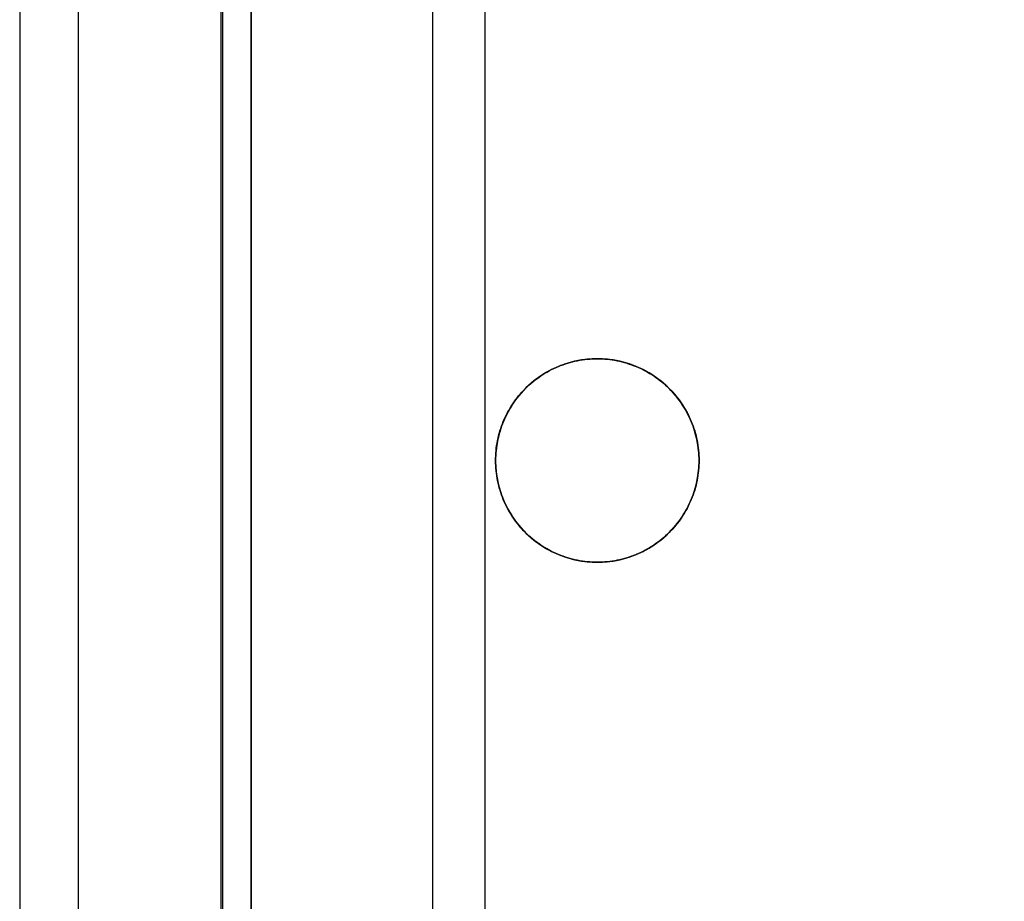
# Model space of a CAD drawing. Header units: millimetres. Extents: x -88 to 88, y -12 to 103.
# Tile 88 of 256: x -88.26 to -81, y 34.45 to 40.95. Entities that reach past the tile are written whole.
import ezdxf

# ---------------------------------------------------------------- set-up
doc = ezdxf.new("R2010")
doc.units = ezdxf.units.MM
doc.layers.add('BOTTOM', color=7, linetype='Continuous', true_color=0x7d26cd)
doc.layers.add('TOP', color=7, linetype='Continuous', true_color=0xc80000)

msp = doc.modelspace()

# ---------------------------------------------------------------- linework, layer by layer
at = {"layer": 'BOTTOM', "color": 9, "true_color": 0xc0c0c0}
for points in [[(-86.5505, 96.3043), (-86.5505, 6.0959)], [(-86.5505, 6.0959), (-86.5505, 96.3043)], [(-86.5505, 6.0959), (-86.5505, 96.3043)]]:
    msp.add_lwpolyline(points, dxfattribs=at)
at = {"layer": 'TOP', "color": 254, "true_color": 0xcad1ee}
for points in [[(-86.7715, 6.0959), (-86.7715, 96.3043)], [(-86.761, 6.0959), (-86.761, 96.3043)], [(-85.2138, 92.7322), (-85.2138, 6.1345)], [(-84.8268, 6.5215), (-84.8268, 91.522)], [(-88.2575, 55.9431), (-88.2575, 6.0889)], [(-87.8235, 6.5229), (-87.8235, 55.9431)], [(-83.25, 37.7), (-83.2504, 37.7259), (-83.2518, 37.7517), (-83.254, 37.7775), (-83.2571, 37.8032), (-83.2611, 37.8288), (-83.266, 37.8542), (-83.2718, 37.8795), (-83.2784, 37.9045), (-83.2859, 37.9293), (-83.2943, 37.9538), (-83.3034, 37.978), (-83.3134, 38.0019), (-83.3243, 38.0254), (-83.3359, 38.0485), (-83.3483, 38.0713), (-83.3615, 38.0935), (-83.3755, 38.1153), (-83.3902, 38.1366), (-83.4056, 38.1574), (-83.4218, 38.1777), (-83.4386, 38.1973), (-83.4561, 38.2164), (-83.4743, 38.2349), (-83.493, 38.2527), (-83.5124, 38.2699), (-83.5324, 38.2864), (-83.5529, 38.3022), (-83.574, 38.3172), (-83.5955, 38.3316), (-83.6176, 38.3452), (-83.64, 38.358), (-83.663, 38.37), (-83.6863, 38.3812), (-83.71, 38.3917), (-83.734, 38.4013), (-83.7584, 38.41), (-83.7831, 38.4179), (-83.808, 38.425), (-83.8331, 38.4312), (-83.8584, 38.4365), (-83.884, 38.441), (-83.9096, 38.4445), (-83.9353, 38.4472), (-83.9612, 38.449), (-83.9871, 38.4499), (-84.0129, 38.4499), (-84.0388, 38.449), (-84.0647, 38.4472), (-84.0904, 38.4445), (-84.116, 38.441), (-84.1416, 38.4365), (-84.1669, 38.4312), (-84.192, 38.425), (-84.2169, 38.4179), (-84.2416, 38.41), (-84.266, 38.4013), (-84.29, 38.3917), (-84.3137, 38.3812), (-84.337, 38.37), (-84.36, 38.358), (-84.3824, 38.3452), (-84.4045, 38.3316), (-84.426, 38.3172), (-84.4471, 38.3022), (-84.4676, 38.2864), (-84.4876, 38.2699), (-84.507, 38.2527), (-84.5257, 38.2349), (-84.5439, 38.2164), (-84.5614, 38.1973), (-84.5782, 38.1777), (-84.5944, 38.1574), (-84.6098, 38.1366), (-84.6245, 38.1153), (-84.6385, 38.0935), (-84.6517, 38.0713), (-84.6641, 38.0485), (-84.6757, 38.0254), (-84.6866, 38.0019), (-84.6966, 37.978), (-84.7057, 37.9538), (-84.7141, 37.9293), (-84.7216, 37.9045), (-84.7282, 37.8795), (-84.734, 37.8542), (-84.7389, 37.8288), (-84.7429, 37.8032), (-84.746, 37.7775), (-84.7482, 37.7517), (-84.7496, 37.7259), (-84.75, 37.7)], [(-84.75, 37.7), (-84.7496, 37.6741), (-84.7482, 37.6483), (-84.746, 37.6225), (-84.7429, 37.5968), (-84.7389, 37.5712), (-84.734, 37.5458), (-84.7282, 37.5205), (-84.7216, 37.4955), (-84.7141, 37.4707), (-84.7057, 37.4462), (-84.6966, 37.422), (-84.6866, 37.3981), (-84.6757, 37.3746), (-84.6641, 37.3515), (-84.6517, 37.3287), (-84.6385, 37.3065), (-84.6245, 37.2847), (-84.6098, 37.2634), (-84.5944, 37.2426), (-84.5782, 37.2223), (-84.5614, 37.2027), (-84.5439, 37.1836), (-84.5257, 37.1651), (-84.507, 37.1473), (-84.4876, 37.1301), (-84.4676, 37.1136), (-84.4471, 37.0978), (-84.426, 37.0828), (-84.4045, 37.0684), (-84.3824, 37.0548), (-84.36, 37.042), (-84.337, 37.03), (-84.3137, 37.0188), (-84.29, 37.0083), (-84.266, 36.9987), (-84.2416, 36.99), (-84.2169, 36.9821), (-84.192, 36.975), (-84.1669, 36.9688), (-84.1416, 36.9635), (-84.116, 36.959), (-84.0904, 36.9555), (-84.0647, 36.9528), (-84.0388, 36.951), (-84.0129, 36.9501), (-83.9871, 36.9501), (-83.9612, 36.951), (-83.9353, 36.9528), (-83.9096, 36.9555), (-83.884, 36.959), (-83.8584, 36.9635), (-83.8331, 36.9688), (-83.808, 36.975), (-83.7831, 36.9821), (-83.7584, 36.99), (-83.734, 36.9987), (-83.71, 37.0083), (-83.6863, 37.0188), (-83.663, 37.03), (-83.64, 37.042), (-83.6176, 37.0548), (-83.5955, 37.0684), (-83.574, 37.0828), (-83.5529, 37.0978), (-83.5324, 37.1136), (-83.5124, 37.1301), (-83.493, 37.1473), (-83.4743, 37.1651), (-83.4561, 37.1836), (-83.4386, 37.2027), (-83.4218, 37.2223), (-83.4056, 37.2426), (-83.3902, 37.2634), (-83.3755, 37.2847), (-83.3615, 37.3065), (-83.3483, 37.3287), (-83.3359, 37.3515), (-83.3243, 37.3746), (-83.3134, 37.3981), (-83.3034, 37.422), (-83.2943, 37.4462), (-83.2859, 37.4707), (-83.2784, 37.4955), (-83.2718, 37.5205), (-83.266, 37.5458), (-83.2611, 37.5712), (-83.2571, 37.5968), (-83.254, 37.6225), (-83.2518, 37.6483), (-83.2504, 37.6741), (-83.25, 37.7)]]:
    msp.add_lwpolyline(points, dxfattribs=at)
at = {"layer": 'TOP', "color": 254, "true_color": 0xcad1ee, "extrusion": (1, 0, 0)}
for points in [[(6.0959, -11.5), (96.3043, -11.5)], [(40.95, 12.9896), (40.95, 13.29)], [(38.45, 12.7734), (36.95, 12.7201)], [(38.45, 12.7735), (38.45, 13.074)], [(37.7, 13.0148), (37.7, 12.7143)], [(36.95, 12.7202), (36.95, 13.0207)], [(34.45, 12.7587), (34.45, 13.0591)]]:
    msp.add_lwpolyline(points, dxfattribs=at)
at = {"layer": 'TOP', "color": 254, "true_color": 0xcad1ee, "extrusion": (0.999999, -0.001241, -4.41575e-05)}
msp.add_lwpolyline([(6.7429, 8.921), (55.6592, 10.6616)], dxfattribs=at)
at = {"layer": 'TOP', "color": 254, "true_color": 0xcad1ee, "extrusion": (0.999999, -0.001241, -4.41597e-05)}
msp.add_lwpolyline([(55.4605, 12.1457), (6.7877, 10.4137)], dxfattribs=at)
at = {"layer": 'TOP', "color": 254, "true_color": 0xcad1ee, "extrusion": (0.999999, -0.001241, -4.41721e-05)}
msp.add_lwpolyline([(6.752, 11.4165), (55.4248, 13.1485)], dxfattribs=at)
at = {"layer": 'TOP', "color": 254, "true_color": 0xcad1ee, "extrusion": (0.999999, -0.001242, -4.41936e-05)}
msp.add_lwpolyline([(55.409, 13.591), (6.7362, 11.859)], dxfattribs=at)
at = {"layer": 'TOP', "color": 254, "true_color": 0xcad1ee, "extrusion": (-1.01714e-06, 1, -4.39384e-08)}
msp.add_lwpolyline([(84.75, 12.7142), (83.25, 12.779)], dxfattribs=at)
at = {"layer": 'TOP', "color": 254, "true_color": 0xcad1ee, "extrusion": (-9.8791e-19, 1, 9.0556e-10)}
msp.add_lwpolyline([(83.25, 12.7791), (83.25, 13.0796)], dxfattribs=at)
at = {"layer": 'TOP', "color": 254, "true_color": 0xcad1ee}
for points in [[(-83.25, 37.7, 12.7791), (-83.2502, 37.719, 12.7798), (-83.251, 37.7378, 12.7804), (-83.2521, 37.7566, 12.781), (-83.2538, 37.7752, 12.7816), (-83.2559, 37.7938, 12.7822), (-83.2584, 37.8121, 12.7827), (-83.2614, 37.8304, 12.7832), (-83.2648, 37.8485, 12.7837), (-83.2687, 37.8664, 12.7842), (-83.273, 37.8842, 12.7847), (-83.2777, 37.9018, 12.7851), (-83.2828, 37.9192, 12.7855), (-83.2883, 37.9365, 12.7859), (-83.2942, 37.9536, 12.7862), (-83.3005, 37.9704, 12.7865), (-83.3071, 37.9871, 12.7868), (-83.3145, 38.0042, 12.7871), (-83.3222, 38.0211, 12.7874), (-83.3304, 38.0378, 12.7877), (-83.3389, 38.0542, 12.7879), (-83.3479, 38.0704, 12.7881), (-83.3572, 38.0863, 12.7882), (-83.3668, 38.102, 12.7884), (-83.3769, 38.1174, 12.7885), (-83.3873, 38.1325, 12.7886), (-83.3981, 38.1474, 12.7886), (-83.4092, 38.162, 12.7887), (-83.4206, 38.1763, 12.7887), (-83.4324, 38.1902, 12.7887), (-83.4445, 38.2039, 12.7887), (-83.457, 38.2173, 12.7886), (-83.4697, 38.2304, 12.7885), (-83.4828, 38.2432, 12.7884), (-83.4962, 38.2556, 12.7883), (-83.5099, 38.2677, 12.7881), (-83.5239, 38.2795, 12.7879), (-83.5382, 38.2909, 12.7877), (-83.5527, 38.3021, 12.7875), (-83.5676, 38.3128, 12.7872), (-83.5827, 38.3232, 12.787), (-83.5981, 38.3332, 12.7866), (-83.6138, 38.3429, 12.7863), (-83.6297, 38.3522, 12.786), (-83.6459, 38.3611, 12.7856), (-83.6623, 38.3697, 12.7852), (-83.679, 38.3778, 12.7847), (-83.6959, 38.3856, 12.7843), (-83.713, 38.3929, 12.7838), (-83.7297, 38.3996, 12.7833), (-83.7466, 38.4059, 12.7828), (-83.7637, 38.4118, 12.7823), (-83.7809, 38.4173, 12.7818), (-83.7984, 38.4224, 12.7812), (-83.816, 38.4271, 12.7806), (-83.8338, 38.4314, 12.78), (-83.8517, 38.4352, 12.7794), (-83.8698, 38.4386, 12.7787), (-83.8881, 38.4416, 12.778), (-83.9065, 38.4442, 12.7773), (-83.925, 38.4462, 12.7766), (-83.9437, 38.4479, 12.7758), (-83.9624, 38.4491, 12.7751), (-83.9813, 38.4498, 12.7743), (-84.0003, 38.45, 12.7735), (-84.0187, 38.4498, 12.7727), (-84.0371, 38.4491, 12.7718), (-84.0555, 38.4479, 12.771), (-84.0738, 38.4463, 12.7702), (-84.0921, 38.4443, 12.7693), (-84.1103, 38.4418, 12.7684), (-84.1285, 38.4389, 12.7675), (-84.1466, 38.4355, 12.7666), (-84.1646, 38.4317, 12.7657), (-84.1825, 38.4274, 12.7648), (-84.2003, 38.4227, 12.7638), (-84.218, 38.4176, 12.7629), (-84.2355, 38.412, 12.7619), (-84.2529, 38.4061, 12.761), (-84.2702, 38.3996, 12.76), (-84.2872, 38.3928, 12.759), (-84.3042, 38.3856, 12.758), (-84.3209, 38.3779, 12.757), (-84.3374, 38.3698, 12.756), (-84.3537, 38.3613, 12.755), (-84.3698, 38.3524, 12.754), (-84.3857, 38.3432, 12.753), (-84.4014, 38.3335, 12.752), (-84.4168, 38.3235, 12.7509), (-84.432, 38.313, 12.7499), (-84.4469, 38.3023, 12.7489), (-84.4615, 38.2911, 12.7478), (-84.4759, 38.2796, 12.7468), (-84.49, 38.2678, 12.7458), (-84.5038, 38.2556, 12.7448), (-84.5173, 38.2431, 12.7437), (-84.5304, 38.2302, 12.7427), (-84.5433, 38.2171, 12.7417), (-84.5558, 38.2036, 12.7406), (-84.568, 38.1898, 12.7396), (-84.5798, 38.1757, 12.7386), (-84.5913, 38.1613, 12.7376), (-84.6024, 38.1467, 12.7366), (-84.6132, 38.1318, 12.7356), (-84.6236, 38.1166, 12.7346), (-84.6336, 38.1012, 12.7336), (-84.6433, 38.0855, 12.7327), (-84.6526, 38.0696, 12.7317), (-84.6614, 38.0535, 12.7307), (-84.6699, 38.0372, 12.7298), (-84.678, 38.0206, 12.7288), (-84.6857, 38.0039, 12.7279), (-84.6929, 37.987, 12.727), (-84.6997, 37.9699, 12.7261), (-84.7062, 37.9527, 12.7252), (-84.7121, 37.9352, 12.7243), (-84.7177, 37.9177, 12.7235), (-84.7228, 37.9, 12.7226), (-84.7275, 37.8822, 12.7218), (-84.7317, 37.8643, 12.7209), (-84.7355, 37.8463, 12.7201), (-84.7389, 37.8282, 12.7193), (-84.7418, 37.81, 12.7186), (-84.7443, 37.7918, 12.7178), (-84.7464, 37.7735, 12.7171), (-84.748, 37.7552, 12.7163), (-84.7491, 37.7368, 12.7156), (-84.7498, 37.7184, 12.715), (-84.75, 37.7, 12.7143)], [(-84.75, 37.7, 13.0148), (-84.7498, 37.7184, 13.0154), (-84.7491, 37.7368, 13.0161), (-84.748, 37.7552, 13.0168), (-84.7464, 37.7735, 13.0175), (-84.7443, 37.7918, 13.0183), (-84.7418, 37.81, 13.019), (-84.7389, 37.8282, 13.0198), (-84.7355, 37.8463, 13.0206), (-84.7317, 37.8643, 13.0214), (-84.7275, 37.8822, 13.0222), (-84.7228, 37.9, 13.0231), (-84.7177, 37.9177, 13.0239), (-84.7121, 37.9352, 13.0248), (-84.7062, 37.9526, 13.0257), (-84.6997, 37.9699, 13.0266), (-84.6929, 37.987, 13.0275), (-84.6857, 38.0039, 13.0284), (-84.678, 38.0206, 13.0293), (-84.6699, 38.0372, 13.0303), (-84.6614, 38.0535, 13.0312), (-84.6526, 38.0696, 13.0322), (-84.6433, 38.0855, 13.0331), (-84.6336, 38.1012, 13.0341), (-84.6236, 38.1166, 13.0351), (-84.6132, 38.1318, 13.0361), (-84.6024, 38.1467, 13.0371), (-84.5913, 38.1614, 13.0381), (-84.5798, 38.1757, 13.0391), (-84.5679, 38.1898, 13.0401), (-84.5558, 38.2036, 13.0411), (-84.5432, 38.2171, 13.0421), (-84.5304, 38.2303, 13.0432), (-84.5172, 38.2431, 13.0442), (-84.5037, 38.2556, 13.0452), (-84.49, 38.2678, 13.0463), (-84.4759, 38.2797, 13.0473), (-84.4615, 38.2911, 13.0483), (-84.4469, 38.3023, 13.0493), (-84.432, 38.3131, 13.0504), (-84.4168, 38.3235, 13.0514), (-84.4014, 38.3335, 13.0524), (-84.3857, 38.3432, 13.0535), (-84.3698, 38.3524, 13.0545), (-84.3537, 38.3613, 13.0555), (-84.3374, 38.3698, 13.0565), (-84.3209, 38.3779, 13.0575), (-84.3042, 38.3856, 13.0585), (-84.2872, 38.3928, 13.0595), (-84.2702, 38.3996, 13.0605), (-84.2529, 38.4061, 13.0614), (-84.2355, 38.412, 13.0624), (-84.218, 38.4176, 13.0634), (-84.2003, 38.4227, 13.0643), (-84.1825, 38.4274, 13.0653), (-84.1646, 38.4317, 13.0662), (-84.1466, 38.4355, 13.0671), (-84.1285, 38.4389, 13.068), (-84.1103, 38.4418, 13.0689), (-84.0921, 38.4443, 13.0698), (-84.0738, 38.4463, 13.0706), (-84.0555, 38.4479, 13.0715), (-84.0371, 38.4491, 13.0723), (-84.0187, 38.4498, 13.0731), (-84.0003, 38.45, 13.0739), (-83.9814, 38.4498, 13.0747), (-83.9625, 38.4491, 13.0755), (-83.9437, 38.4479, 13.0763), (-83.9251, 38.4463, 13.0771), (-83.9066, 38.4442, 13.0778), (-83.8882, 38.4416, 13.0785), (-83.87, 38.4386, 13.0792), (-83.8519, 38.4352, 13.0798), (-83.8339, 38.4314, 13.0805), (-83.8162, 38.4271, 13.0811), (-83.7985, 38.4224, 13.0817), (-83.7811, 38.4173, 13.0822), (-83.7638, 38.4119, 13.0828), (-83.7468, 38.406, 13.0833), (-83.7299, 38.3997, 13.0838), (-83.7132, 38.393, 13.0843), (-83.6961, 38.3857, 13.0848), (-83.6792, 38.3779, 13.0852), (-83.6625, 38.3698, 13.0856), (-83.6461, 38.3613, 13.086), (-83.6299, 38.3523, 13.0864), (-83.614, 38.343, 13.0868), (-83.5983, 38.3334, 13.0871), (-83.5829, 38.3233, 13.0874), (-83.5678, 38.3129, 13.0877), (-83.5529, 38.3022, 13.088), (-83.5383, 38.2911, 13.0882), (-83.524, 38.2796, 13.0884), (-83.5101, 38.2679, 13.0886), (-83.4964, 38.2557, 13.0887), (-83.483, 38.2433, 13.0889), (-83.4699, 38.2305, 13.089), (-83.4571, 38.2175, 13.0891), (-83.4447, 38.2041, 13.0891), (-83.4325, 38.1904, 13.0892), (-83.4207, 38.1764, 13.0892), (-83.4093, 38.1621, 13.0892), (-83.3982, 38.1476, 13.0891), (-83.3874, 38.1327, 13.089), (-83.377, 38.1176, 13.089), (-83.367, 38.1022, 13.0888), (-83.3573, 38.0865, 13.0887), (-83.348, 38.0706, 13.0885), (-83.339, 38.0544, 13.0883), (-83.3305, 38.038, 13.0881), (-83.3223, 38.0214, 13.0879), (-83.3146, 38.0045, 13.0876), (-83.3072, 37.9873, 13.0873), (-83.3005, 37.9706, 13.087), (-83.2942, 37.9538, 13.0867), (-83.2883, 37.9367, 13.0863), (-83.2828, 37.9194, 13.0859), (-83.2777, 37.902, 13.0855), (-83.273, 37.8843, 13.0851), (-83.2687, 37.8666, 13.0847), (-83.2649, 37.8486, 13.0842), (-83.2614, 37.8305, 13.0837), (-83.2584, 37.8122, 13.0832), (-83.2559, 37.7938, 13.0826), (-83.2538, 37.7753, 13.0821), (-83.2521, 37.7566, 13.0815), (-83.251, 37.7379, 13.0809), (-83.2502, 37.719, 13.0802), (-83.25, 37.7, 13.0796)], [(-83.25, 37.7, 12.7791), (-83.2502, 37.7184, 12.7797), (-83.2509, 37.7369, 12.7804), (-83.2521, 37.7553, 12.781), (-83.2537, 37.7736, 12.7815), (-83.2558, 37.7919, 12.7821), (-83.2584, 37.8101, 12.7826), (-83.2613, 37.8283, 12.7832), (-83.2648, 37.8464, 12.7837), (-83.2686, 37.8643, 12.7841), (-83.2729, 37.8822, 12.7846), (-83.2777, 37.9, 12.785), (-83.2828, 37.9176, 12.7854), (-83.2884, 37.9352, 12.7858), (-83.2944, 37.9525, 12.7862), (-83.3008, 37.9698, 12.7865), (-83.3077, 37.9868, 12.7868), (-83.3149, 38.0037, 12.7871), (-83.3226, 38.0205, 12.7874), (-83.3306, 38.037, 12.7876), (-83.339, 38.0533, 12.7878), (-83.3479, 38.0694, 12.788), (-83.3571, 38.0854, 12.7882), (-83.3667, 38.101, 12.7883), (-83.3767, 38.1165, 12.7885), (-83.387, 38.1317, 12.7886), (-83.3978, 38.1466, 12.7886), (-83.4089, 38.1613, 12.7887), (-83.4203, 38.1757, 12.7887), (-83.4321, 38.1898, 12.7887), (-83.4443, 38.2037, 12.7887), (-83.4569, 38.2172, 12.7886), (-83.4697, 38.2304, 12.7885), (-83.4829, 38.2433, 12.7884), (-83.4965, 38.2558, 12.7883), (-83.5103, 38.268, 12.7881), (-83.5244, 38.2798, 12.7879), (-83.5388, 38.2912, 12.7877), (-83.5535, 38.3023, 12.7875), (-83.5684, 38.313, 12.7872), (-83.5836, 38.3234, 12.7869), (-83.5991, 38.3334, 12.7866), (-83.6148, 38.343, 12.7863), (-83.6307, 38.3522, 12.7859), (-83.6468, 38.361, 12.7855), (-83.6631, 38.3694, 12.7851), (-83.6797, 38.3775, 12.7847), (-83.6964, 38.3851, 12.7843), (-83.7133, 38.3924, 12.7838), (-83.7304, 38.3992, 12.7833), (-83.7476, 38.4056, 12.7828), (-83.765, 38.4116, 12.7823), (-83.7825, 38.4172, 12.7817), (-83.8001, 38.4224, 12.7811), (-83.8179, 38.4271, 12.7805), (-83.8358, 38.4314, 12.7799), (-83.8538, 38.4352, 12.7793), (-83.8718, 38.4387, 12.7786), (-83.89, 38.4417, 12.7779), (-83.9082, 38.4442, 12.7772), (-83.9265, 38.4463, 12.7765), (-83.9448, 38.4479, 12.7758), (-83.9632, 38.4491, 12.775), (-83.9816, 38.4498, 12.7743), (-84.0001, 38.45, 12.7735), (-84.0185, 38.4498, 12.7727), (-84.0369, 38.4491, 12.7719), (-84.0553, 38.448, 12.771), (-84.0736, 38.4464, 12.7702), (-84.0919, 38.4444, 12.7693), (-84.1101, 38.4419, 12.7684), (-84.1282, 38.439, 12.7675), (-84.1463, 38.4356, 12.7666), (-84.1643, 38.4318, 12.7657), (-84.1821, 38.4275, 12.7648), (-84.1999, 38.4229, 12.7639), (-84.2176, 38.4177, 12.7629), (-84.2351, 38.4122, 12.762), (-84.2525, 38.4062, 12.761), (-84.2698, 38.3998, 12.76), (-84.2869, 38.3929, 12.759), (-84.3038, 38.3857, 12.7581), (-84.3205, 38.378, 12.7571), (-84.3371, 38.37, 12.7561), (-84.3534, 38.3615, 12.755), (-84.3695, 38.3526, 12.754), (-84.3854, 38.3433, 12.753), (-84.4011, 38.3337, 12.752), (-84.4165, 38.3236, 12.751), (-84.4317, 38.3132, 12.7499), (-84.4466, 38.3024, 12.7489), (-84.4613, 38.2913, 12.7479), (-84.4757, 38.2798, 12.7468), (-84.4898, 38.268, 12.7458), (-84.5035, 38.2558, 12.7448), (-84.517, 38.2433, 12.7437), (-84.5302, 38.2305, 12.7427), (-84.543, 38.2173, 12.7417), (-84.5555, 38.2038, 12.7407), (-84.5676, 38.19, 12.7396), (-84.5794, 38.176, 12.7386), (-84.5909, 38.1616, 12.7376), (-84.6019, 38.1469, 12.7366), (-84.6126, 38.1319, 12.7356), (-84.623, 38.1167, 12.7346), (-84.633, 38.1012, 12.7336), (-84.6426, 38.0855, 12.7327), (-84.6518, 38.0696, 12.7317), (-84.6606, 38.0534, 12.7307), (-84.6691, 38.0371, 12.7298), (-84.6771, 38.0205, 12.7289), (-84.6848, 38.0037, 12.7279), (-84.6921, 37.9868, 12.727), (-84.6989, 37.9697, 12.7261), (-84.7054, 37.9524, 12.7252), (-84.7114, 37.935, 12.7243), (-84.717, 37.9174, 12.7235), (-84.7222, 37.8998, 12.7226), (-84.7269, 37.882, 12.7218), (-84.7313, 37.8641, 12.7209), (-84.7351, 37.8461, 12.7201), (-84.7386, 37.828, 12.7193), (-84.7416, 37.8098, 12.7186), (-84.7441, 37.7916, 12.7178), (-84.7462, 37.7734, 12.7171), (-84.7479, 37.7551, 12.7163), (-84.7491, 37.7367, 12.7156), (-84.7498, 37.7184, 12.715), (-84.75, 37.7, 12.7143)], [(-84.75, 37.7, 13.0148), (-84.7498, 37.7184, 13.0154), (-84.7491, 37.7368, 13.0161), (-84.748, 37.7551, 13.0168), (-84.7464, 37.7735, 13.0175), (-84.7443, 37.7918, 13.0183), (-84.7418, 37.81, 13.019), (-84.7389, 37.8282, 13.0198), (-84.7356, 37.8463, 13.0206), (-84.7317, 37.8643, 13.0214), (-84.7275, 37.8822, 13.0222), (-84.7228, 37.9, 13.0231), (-84.7177, 37.9176, 13.0239), (-84.7122, 37.9352, 13.0248), (-84.7062, 37.9526, 13.0257), (-84.6998, 37.9698, 13.0265), (-84.6929, 37.9869, 13.0274), (-84.6857, 38.0039, 13.0284), (-84.678, 38.0207, 13.0293), (-84.6699, 38.0372, 13.0302), (-84.6614, 38.0536, 13.0312), (-84.6526, 38.0697, 13.0321), (-84.6433, 38.0856, 13.0331), (-84.6337, 38.1012, 13.0341), (-84.6237, 38.1166, 13.0351), (-84.6133, 38.1318, 13.0361), (-84.6025, 38.1466, 13.0371), (-84.5914, 38.1613, 13.0381), (-84.5799, 38.1756, 13.0391), (-84.5681, 38.1897, 13.0401), (-84.5559, 38.2035, 13.0411), (-84.5433, 38.217, 13.0421), (-84.5304, 38.2303, 13.0432), (-84.5172, 38.2432, 13.0442), (-84.5037, 38.2557, 13.0452), (-84.4899, 38.2679, 13.0463), (-84.4758, 38.2798, 13.0473), (-84.4614, 38.2913, 13.0483), (-84.4468, 38.3024, 13.0494), (-84.4319, 38.3132, 13.0504), (-84.4168, 38.3236, 13.0514), (-84.4014, 38.3336, 13.0524), (-84.3858, 38.3432, 13.0535), (-84.3699, 38.3525, 13.0545), (-84.3538, 38.3613, 13.0555), (-84.3374, 38.3698, 13.0565), (-84.3209, 38.3779, 13.0575), (-84.3041, 38.3856, 13.0585), (-84.2871, 38.3929, 13.0595), (-84.2701, 38.3997, 13.0605), (-84.2528, 38.4061, 13.0615), (-84.2354, 38.4121, 13.0624), (-84.2179, 38.4176, 13.0634), (-84.2002, 38.4227, 13.0643), (-84.1824, 38.4274, 13.0653), (-84.1645, 38.4317, 13.0662), (-84.1465, 38.4355, 13.0671), (-84.1284, 38.4389, 13.068), (-84.1103, 38.4418, 13.0689), (-84.092, 38.4443, 13.0698), (-84.0738, 38.4463, 13.0706), (-84.0554, 38.4479, 13.0715), (-84.0371, 38.4491, 13.0723), (-84.0187, 38.4498, 13.0731), (-84.0003, 38.45, 13.0739), (-83.9819, 38.4498, 13.0747), (-83.9636, 38.4491, 13.0755), (-83.9452, 38.4479, 13.0762), (-83.9269, 38.4463, 13.077), (-83.9086, 38.4442, 13.0777), (-83.8904, 38.4416, 13.0784), (-83.8723, 38.4386, 13.0791), (-83.8542, 38.4352, 13.0797), (-83.8362, 38.4313, 13.0804), (-83.8183, 38.427, 13.081), (-83.8005, 38.4222, 13.0816), (-83.7828, 38.417, 13.0822), (-83.7652, 38.4114, 13.0827), (-83.7478, 38.4054, 13.0832), (-83.7305, 38.399, 13.0838), (-83.7134, 38.3921, 13.0843), (-83.6964, 38.3849, 13.0847), (-83.6796, 38.3772, 13.0852), (-83.6631, 38.3691, 13.0856), (-83.6467, 38.3607, 13.086), (-83.6305, 38.3518, 13.0864), (-83.6146, 38.3426, 13.0867), (-83.5988, 38.333, 13.0871), (-83.5834, 38.323, 13.0874), (-83.5681, 38.3127, 13.0877), (-83.5532, 38.302, 13.0879), (-83.5385, 38.2909, 13.0882), (-83.5241, 38.2794, 13.0884), (-83.51, 38.2677, 13.0886), (-83.4962, 38.2555, 13.0887), (-83.4827, 38.243, 13.0889), (-83.4695, 38.2302, 13.089), (-83.4567, 38.217, 13.0891), (-83.4442, 38.2035, 13.0891), (-83.432, 38.1897, 13.0892), (-83.4202, 38.1757, 13.0892), (-83.4087, 38.1613, 13.0891), (-83.3975, 38.1466, 13.0891), (-83.3868, 38.1317, 13.089), (-83.3764, 38.1165, 13.0889), (-83.3663, 38.1011, 13.0888), (-83.3567, 38.0854, 13.0887), (-83.3474, 38.0695, 13.0885), (-83.3385, 38.0534, 13.0883), (-83.33, 38.0371, 13.0881), (-83.322, 38.0205, 13.0879), (-83.3143, 38.0038, 13.0876), (-83.307, 37.9869, 13.0873), (-83.3002, 37.9698, 13.087), (-83.2938, 37.9525, 13.0867), (-83.2878, 37.935, 13.0863), (-83.2822, 37.9175, 13.0859), (-83.2771, 37.8999, 13.0855), (-83.2724, 37.8821, 13.0851), (-83.2682, 37.8642, 13.0846), (-83.2644, 37.8463, 13.0841), (-83.261, 37.8282, 13.0836), (-83.2581, 37.8101, 13.0831), (-83.2556, 37.7919, 13.0826), (-83.2536, 37.7736, 13.082), (-83.252, 37.7553, 13.0814), (-83.2509, 37.7369, 13.0808), (-83.2502, 37.7185, 13.0802), (-83.25, 37.7, 13.0796)], [(-84.75, 37.7, 12.7143), (-84.7498, 37.6816, 12.7137), (-84.7491, 37.6632, 12.713), (-84.748, 37.6448, 12.7124), (-84.7464, 37.6265, 12.7118), (-84.7443, 37.6082, 12.7113), (-84.7418, 37.5899, 12.7108), (-84.7389, 37.5718, 12.7102), (-84.7355, 37.5537, 12.7097), (-84.7317, 37.5356, 12.7093), (-84.7275, 37.5177, 12.7088), (-84.7228, 37.4999, 12.7084), (-84.7177, 37.4822, 12.708), (-84.7121, 37.4647, 12.7076), (-84.7061, 37.4473, 12.7073), (-84.6997, 37.43, 12.7069), (-84.6929, 37.4129, 12.7066), (-84.6856, 37.396, 12.7063), (-84.678, 37.3793, 12.7061), (-84.6699, 37.3627, 12.7058), (-84.6614, 37.3464, 12.7056), (-84.6525, 37.3303, 12.7054), (-84.6432, 37.3144, 12.7053), (-84.6335, 37.2987, 12.7051), (-84.6235, 37.2833, 12.705), (-84.6131, 37.2681, 12.7049), (-84.6023, 37.2531, 12.7049), (-84.5911, 37.2385, 12.7048), (-84.5796, 37.2241, 12.7048), (-84.5678, 37.21, 12.7048), (-84.5556, 37.1962, 12.7049), (-84.5431, 37.1827, 12.7049), (-84.5302, 37.1695, 12.705), (-84.517, 37.1567, 12.7051), (-84.5035, 37.1442, 12.7053), (-84.4897, 37.132, 12.7054), (-84.4756, 37.1201, 12.7056), (-84.4612, 37.1086, 12.7059), (-84.4466, 37.0975, 12.7061), (-84.4316, 37.0867, 12.7064), (-84.4164, 37.0763, 12.7067), (-84.401, 37.0663, 12.707), (-84.3853, 37.0566, 12.7073), (-84.3694, 37.0473, 12.7077), (-84.3533, 37.0384, 12.7081), (-84.3369, 37.03, 12.7085), (-84.3204, 37.0219, 12.7089), (-84.3037, 37.0142, 12.7094), (-84.2867, 37.007, 12.7098), (-84.2696, 37.0002, 12.7103), (-84.2524, 36.9938, 12.7109), (-84.235, 36.9878, 12.7114), (-84.2174, 36.9822, 12.712), (-84.1997, 36.9771, 12.7125), (-84.1819, 36.9724, 12.7131), (-84.164, 36.9682, 12.7138), (-84.146, 36.9644, 12.7144), (-84.1279, 36.961, 12.7151), (-84.1097, 36.9581, 12.7157), (-84.0915, 36.9556, 12.7164), (-84.0732, 36.9536, 12.7172), (-84.0549, 36.952, 12.7179), (-84.0365, 36.9509, 12.7186), (-84.0181, 36.9502, 12.7194), (-83.9997, 36.95, 12.7202), (-83.9813, 36.9502, 12.721), (-83.9629, 36.9509, 12.7218), (-83.9445, 36.9521, 12.7227), (-83.9262, 36.9537, 12.7235), (-83.9079, 36.9557, 12.7244), (-83.8897, 36.9582, 12.7253), (-83.8715, 36.9611, 12.7261), (-83.8534, 36.9645, 12.727), (-83.8354, 36.9683, 12.728), (-83.8175, 36.9726, 12.7289), (-83.7997, 36.9773, 12.7298), (-83.782, 36.9824, 12.7308), (-83.7645, 36.988, 12.7317), (-83.7471, 36.9939, 12.7327), (-83.7298, 37.0004, 12.7336), (-83.7128, 37.0072, 12.7346), (-83.6958, 37.0144, 12.7356), (-83.6791, 37.0221, 12.7366), (-83.6626, 37.0302, 12.7376), (-83.6463, 37.0387, 12.7386), (-83.6302, 37.0476, 12.7396), (-83.6143, 37.0568, 12.7406), (-83.5986, 37.0665, 12.7416), (-83.5832, 37.0765, 12.7427), (-83.568, 37.0869, 12.7437), (-83.5531, 37.0977, 12.7447), (-83.5385, 37.1089, 12.7457), (-83.5241, 37.1203, 12.7467), (-83.51, 37.1322, 12.7478), (-83.4963, 37.1444, 12.7488), (-83.4828, 37.1569, 12.7498), (-83.4696, 37.1697, 12.7508), (-83.4568, 37.1829, 12.7519), (-83.4442, 37.1964, 12.7529), (-83.4321, 37.2102, 12.7539), (-83.4202, 37.2243, 12.7549), (-83.4087, 37.2386, 12.7559), (-83.3976, 37.2533, 12.7569), (-83.3868, 37.2682, 12.7579), (-83.3764, 37.2834, 12.7589), (-83.3664, 37.2988, 12.7598), (-83.3567, 37.3145, 12.7608), (-83.3474, 37.3304, 12.7618), (-83.3386, 37.3465, 12.7627), (-83.3301, 37.3628, 12.7637), (-83.322, 37.3794, 12.7646), (-83.3143, 37.3961, 12.7655), (-83.3071, 37.413, 12.7664), (-83.3003, 37.4301, 12.7673), (-83.2938, 37.4473, 12.7682), (-83.2879, 37.4648, 12.7691), (-83.2823, 37.4823, 12.77), (-83.2772, 37.5, 12.7708), (-83.2725, 37.5178, 12.7716), (-83.2683, 37.5357, 12.7725), (-83.2645, 37.5537, 12.7733), (-83.2611, 37.5718, 12.7741), (-83.2582, 37.59, 12.7748), (-83.2557, 37.6082, 12.7756), (-83.2536, 37.6265, 12.7763), (-83.252, 37.6448, 12.777), (-83.2509, 37.6632, 12.7777), (-83.2502, 37.6816, 12.7784), (-83.25, 37.7, 12.7791)], [(-83.25, 37.7, 13.0796), (-83.2502, 37.6816, 13.0789), (-83.2509, 37.6632, 13.0782), (-83.252, 37.6448, 13.0775), (-83.2536, 37.6265, 13.0768), (-83.2557, 37.6082, 13.076), (-83.2582, 37.59, 13.0753), (-83.2611, 37.5718, 13.0745), (-83.2645, 37.5537, 13.0737), (-83.2683, 37.5357, 13.0729), (-83.2725, 37.5178, 13.0721), (-83.2772, 37.5, 13.0713), (-83.2823, 37.4823, 13.0704), (-83.2879, 37.4648, 13.0696), (-83.2938, 37.4474, 13.0687), (-83.3003, 37.4301, 13.0678), (-83.3071, 37.413, 13.0669), (-83.3143, 37.3961, 13.066), (-83.322, 37.3794, 13.0651), (-83.3301, 37.3628, 13.0641), (-83.3386, 37.3465, 13.0632), (-83.3474, 37.3304, 13.0622), (-83.3567, 37.3145, 13.0613), (-83.3664, 37.2988, 13.0603), (-83.3764, 37.2834, 13.0593), (-83.3868, 37.2682, 13.0583), (-83.3976, 37.2533, 13.0574), (-83.4087, 37.2387, 13.0564), (-83.4202, 37.2243, 13.0554), (-83.432, 37.2102, 13.0544), (-83.4442, 37.1964, 13.0533), (-83.4567, 37.1829, 13.0523), (-83.4696, 37.1698, 13.0513), (-83.4827, 37.1569, 13.0503), (-83.4962, 37.1444, 13.0493), (-83.51, 37.1322, 13.0482), (-83.5241, 37.1204, 13.0472), (-83.5385, 37.1089, 13.0462), (-83.5531, 37.0977, 13.0452), (-83.568, 37.087, 13.0441), (-83.5832, 37.0765, 13.0431), (-83.5986, 37.0665, 13.0421), (-83.6143, 37.0568, 13.0411), (-83.6302, 37.0476, 13.0401), (-83.6463, 37.0387, 13.0391), (-83.6626, 37.0302, 13.0381), (-83.6791, 37.0221, 13.0371), (-83.6958, 37.0144, 13.0361), (-83.7128, 37.0072, 13.0351), (-83.7298, 37.0004, 13.0341), (-83.7471, 36.9939, 13.0331), (-83.7645, 36.988, 13.0322), (-83.782, 36.9824, 13.0312), (-83.7997, 36.9773, 13.0303), (-83.8175, 36.9726, 13.0293), (-83.8354, 36.9683, 13.0284), (-83.8534, 36.9645, 13.0275), (-83.8715, 36.9611, 13.0266), (-83.8897, 36.9582, 13.0257), (-83.9079, 36.9557, 13.0248), (-83.9262, 36.9537, 13.024), (-83.9445, 36.9521, 13.0231), (-83.9629, 36.9509, 13.0223), (-83.9813, 36.9502, 13.0215), (-83.9997, 36.95, 13.0207), (-84.0186, 36.9502, 13.0199), (-84.0375, 36.9509, 13.0191), (-84.0563, 36.9521, 13.0183), (-84.0749, 36.9537, 13.0176), (-84.0934, 36.9558, 13.0168), (-84.1118, 36.9584, 13.0161), (-84.13, 36.9614, 13.0154), (-84.1481, 36.9648, 13.0148), (-84.1661, 36.9686, 13.0141), (-84.1838, 36.9729, 13.0135), (-84.2015, 36.9776, 13.0129), (-84.2189, 36.9827, 13.0124), (-84.2362, 36.9882, 13.0118), (-84.2532, 36.994, 13.0113), (-84.2701, 37.0003, 13.0108), (-84.2868, 37.007, 13.0103), (-84.3039, 37.0143, 13.0098), (-84.3208, 37.0221, 13.0093), (-84.3375, 37.0302, 13.0089), (-84.3539, 37.0387, 13.0085), (-84.3701, 37.0477, 13.0081), (-84.386, 37.057, 13.0078), (-84.4017, 37.0666, 13.0074), (-84.4171, 37.0767, 13.0071), (-84.4322, 37.0871, 13.0068), (-84.4471, 37.0978, 13.0066), (-84.4617, 37.1089, 13.0063), (-84.476, 37.1204, 13.0061), (-84.4899, 37.1322, 13.0059), (-84.5036, 37.1443, 13.0057), (-84.517, 37.1567, 13.0056), (-84.5301, 37.1695, 13.0055), (-84.5429, 37.1825, 13.0054), (-84.5553, 37.1959, 13.0053), (-84.5675, 37.2096, 13.0053), (-84.5793, 37.2236, 13.0053), (-84.5907, 37.2379, 13.0053), (-84.6018, 37.2524, 13.0053), (-84.6126, 37.2673, 13.0054), (-84.623, 37.2824, 13.0055), (-84.633, 37.2978, 13.0056), (-84.6427, 37.3135, 13.0057), (-84.652, 37.3294, 13.0059), (-84.661, 37.3456, 13.0061), (-84.6695, 37.362, 13.0063), (-84.6777, 37.3786, 13.0065), (-84.6854, 37.3955, 13.0068), (-84.6928, 37.4127, 13.0071), (-84.6995, 37.4294, 13.0074), (-84.7058, 37.4462, 13.0077), (-84.7117, 37.4633, 13.008), (-84.7172, 37.4806, 13.0084), (-84.7223, 37.498, 13.0088), (-84.727, 37.5157, 13.0092), (-84.7313, 37.5335, 13.0097), (-84.7351, 37.5514, 13.0101), (-84.7386, 37.5695, 13.0106), (-84.7416, 37.5878, 13.0112), (-84.7441, 37.6062, 13.0117), (-84.7462, 37.6247, 13.0123), (-84.7479, 37.6434, 13.0129), (-84.749, 37.6621, 13.0135), (-84.7498, 37.681, 13.0141), (-84.75, 37.7, 13.0148)], [(-84.75, 37.7, 12.7143), (-84.7498, 37.6816, 12.7137), (-84.7491, 37.6632, 12.713), (-84.748, 37.6448, 12.7124), (-84.7464, 37.6265, 12.7118), (-84.7443, 37.6082, 12.7113), (-84.7418, 37.5899, 12.7107), (-84.7389, 37.5717, 12.7102), (-84.7355, 37.5536, 12.7097), (-84.7317, 37.5356, 12.7093), (-84.7275, 37.5177, 12.7088), (-84.7228, 37.4999, 12.7084), (-84.7177, 37.4822, 12.708), (-84.7121, 37.4647, 12.7076), (-84.7061, 37.4473, 12.7072), (-84.6997, 37.43, 12.7069), (-84.6929, 37.4129, 12.7066), (-84.6856, 37.3959, 12.7063), (-84.6779, 37.3792, 12.706), (-84.6698, 37.3626, 12.7058), (-84.6614, 37.3463, 12.7056), (-84.6525, 37.3302, 12.7054), (-84.6432, 37.3143, 12.7052), (-84.6336, 37.2987, 12.7051), (-84.6236, 37.2833, 12.705), (-84.6132, 37.2681, 12.7049), (-84.6025, 37.2533, 12.7048), (-84.5913, 37.2386, 12.7048), (-84.5798, 37.2243, 12.7048), (-84.568, 37.2102, 12.7048), (-84.5558, 37.1964, 12.7049), (-84.5432, 37.1829, 12.7049), (-84.5304, 37.1697, 12.705), (-84.5171, 37.1568, 12.7051), (-84.5036, 37.1443, 12.7053), (-84.4898, 37.1321, 12.7054), (-84.4758, 37.1202, 12.7056), (-84.4614, 37.1087, 12.7058), (-84.4468, 37.0976, 12.7061), (-84.4319, 37.0868, 12.7063), (-84.4167, 37.0764, 12.7066), (-84.4013, 37.0664, 12.7069), (-84.3857, 37.0568, 12.7073), (-84.3698, 37.0475, 12.7076), (-84.3537, 37.0386, 12.708), (-84.3374, 37.0302, 12.7084), (-84.3208, 37.0221, 12.7089), (-84.3041, 37.0144, 12.7093), (-84.2871, 37.0071, 12.7098), (-84.27, 37.0003, 12.7103), (-84.2528, 36.9939, 12.7108), (-84.2354, 36.9879, 12.7114), (-84.2179, 36.9824, 12.7119), (-84.2002, 36.9773, 12.7125), (-84.1824, 36.9726, 12.7131), (-84.1645, 36.9683, 12.7137), (-84.1464, 36.9645, 12.7144), (-84.1283, 36.9611, 12.715), (-84.1102, 36.9582, 12.7157), (-84.0919, 36.9557, 12.7164), (-84.0736, 36.9537, 12.7171), (-84.0553, 36.9521, 12.7179), (-84.0369, 36.9509, 12.7186), (-84.0186, 36.9502, 12.7194), (-84.0002, 36.95, 12.7202), (-83.9818, 36.9502, 12.721), (-83.9634, 36.9509, 12.7218), (-83.9451, 36.9521, 12.7226), (-83.9268, 36.9537, 12.7235), (-83.9085, 36.9558, 12.7243), (-83.8903, 36.9584, 12.7252), (-83.8722, 36.9614, 12.7261), (-83.8541, 36.9648, 12.727), (-83.8361, 36.9687, 12.7279), (-83.8182, 36.973, 12.7289), (-83.8004, 36.9778, 12.7298), (-83.7827, 36.983, 12.7307), (-83.7652, 36.9886, 12.7317), (-83.7478, 36.9946, 12.7327), (-83.7305, 37.001, 12.7336), (-83.7134, 37.0079, 12.7346), (-83.6964, 37.0151, 12.7356), (-83.6797, 37.0228, 12.7366), (-83.6631, 37.0309, 12.7376), (-83.6467, 37.0393, 12.7386), (-83.6305, 37.0481, 12.7396), (-83.6146, 37.0574, 12.7406), (-83.5989, 37.067, 12.7416), (-83.5834, 37.0769, 12.7427), (-83.5682, 37.0873, 12.7437), (-83.5532, 37.098, 12.7447), (-83.5385, 37.1091, 12.7457), (-83.5241, 37.1205, 12.7467), (-83.51, 37.1323, 12.7478), (-83.4962, 37.1444, 12.7488), (-83.4828, 37.1569, 12.7498), (-83.4696, 37.1697, 12.7508), (-83.4568, 37.1829, 12.7519), (-83.4443, 37.1964, 12.7529), (-83.4321, 37.2102, 12.7539), (-83.4203, 37.2242, 12.7549), (-83.4088, 37.2386, 12.7559), (-83.3976, 37.2532, 12.7569), (-83.3869, 37.2682, 12.7579), (-83.3765, 37.2833, 12.7589), (-83.3664, 37.2987, 12.7598), (-83.3568, 37.3144, 12.7608), (-83.3475, 37.3303, 12.7618), (-83.3386, 37.3464, 12.7627), (-83.3301, 37.3627, 12.7637), (-83.3221, 37.3792, 12.7646), (-83.3144, 37.396, 12.7655), (-83.3071, 37.4128, 12.7664), (-83.3003, 37.43, 12.7673), (-83.2938, 37.4473, 12.7682), (-83.2878, 37.4647, 12.7691), (-83.2823, 37.4823, 12.77), (-83.2771, 37.5, 12.7708), (-83.2725, 37.5177, 12.7717), (-83.2682, 37.5356, 12.7725), (-83.2644, 37.5536, 12.7733), (-83.261, 37.5717, 12.7741), (-83.2581, 37.5898, 12.7748), (-83.2556, 37.608, 12.7756), (-83.2536, 37.6263, 12.7763), (-83.252, 37.6447, 12.777), (-83.2509, 37.6631, 12.7777), (-83.2502, 37.6815, 12.7784), (-83.25, 37.7, 12.7791)], [(-83.25, 37.7, 13.0796), (-83.2502, 37.6816, 13.0789), (-83.2509, 37.6631, 13.0782), (-83.2521, 37.6448, 13.0775), (-83.2537, 37.6264, 13.0768), (-83.2558, 37.6081, 13.076), (-83.2583, 37.5899, 13.0753), (-83.2613, 37.5718, 13.0745), (-83.2647, 37.5537, 13.0737), (-83.2686, 37.5357, 13.0729), (-83.2729, 37.5178, 13.0721), (-83.2776, 37.5001, 13.0713), (-83.2828, 37.4824, 13.0704), (-83.2884, 37.4649, 13.0696), (-83.2944, 37.4475, 13.0687), (-83.3008, 37.4303, 13.0678), (-83.3076, 37.4132, 13.0669), (-83.3149, 37.3963, 13.066), (-83.3225, 37.3796, 13.0651), (-83.3306, 37.3631, 13.0641), (-83.339, 37.3468, 13.0632), (-83.3478, 37.3306, 13.0622), (-83.357, 37.3147, 13.0613), (-83.3666, 37.299, 13.0603), (-83.3766, 37.2836, 13.0593), (-83.387, 37.2684, 13.0584), (-83.3977, 37.2534, 13.0574), (-83.4088, 37.2388, 13.0564), (-83.4203, 37.2244, 13.0554), (-83.4321, 37.2102, 13.0544), (-83.4443, 37.1964, 13.0533), (-83.4568, 37.1829, 13.0523), (-83.4697, 37.1697, 13.0513), (-83.483, 37.1567, 13.0503), (-83.4966, 37.144, 13.0492), (-83.5105, 37.1318, 13.0482), (-83.5247, 37.1199, 13.0472), (-83.5391, 37.1083, 13.0461), (-83.5538, 37.0972, 13.0451), (-83.5687, 37.0864, 13.0441), (-83.5839, 37.076, 13.0431), (-83.5993, 37.066, 13.042), (-83.6149, 37.0564, 13.041), (-83.6308, 37.0472, 13.04), (-83.6468, 37.0384, 13.039), (-83.6631, 37.0299, 13.038), (-83.6795, 37.0219, 13.037), (-83.6962, 37.0143, 13.036), (-83.713, 37.0071, 13.0351), (-83.73, 37.0003, 13.0341), (-83.7471, 36.9939, 13.0331), (-83.7644, 36.988, 13.0322), (-83.7819, 36.9824, 13.0312), (-83.7995, 36.9773, 13.0303), (-83.8172, 36.9726, 13.0294), (-83.835, 36.9684, 13.0284), (-83.853, 36.9645, 13.0275), (-83.8711, 36.9612, 13.0266), (-83.8893, 36.9582, 13.0257), (-83.9075, 36.9557, 13.0249), (-83.9259, 36.9537, 13.024), (-83.9443, 36.9521, 13.0231), (-83.9628, 36.9509, 13.0223), (-83.9814, 36.9502, 13.0215), (-84, 36.95, 13.0207), (-84.0185, 36.9502, 13.0199), (-84.0369, 36.9509, 13.0191), (-84.0553, 36.952, 13.0183), (-84.0736, 36.9536, 13.0176), (-84.0919, 36.9556, 13.0169), (-84.1101, 36.9581, 13.0162), (-84.1282, 36.961, 13.0155), (-84.1463, 36.9644, 13.0148), (-84.1643, 36.9682, 13.0142), (-84.1821, 36.9724, 13.0136), (-84.1999, 36.9771, 13.013), (-84.2176, 36.9822, 13.0124), (-84.2351, 36.9878, 13.0118), (-84.2525, 36.9938, 13.0113), (-84.2698, 37.0002, 13.0108), (-84.2869, 37.0071, 13.0103), (-84.3038, 37.0143, 13.0098), (-84.3206, 37.022, 13.0093), (-84.3371, 37.03, 13.0089), (-84.3534, 37.0385, 13.0085), (-84.3695, 37.0474, 13.0081), (-84.3854, 37.0567, 13.0078), (-84.4011, 37.0664, 13.0074), (-84.4166, 37.0764, 13.0071), (-84.4317, 37.0868, 13.0068), (-84.4467, 37.0976, 13.0066), (-84.4613, 37.1087, 13.0063), (-84.4757, 37.1202, 13.0061), (-84.4898, 37.1321, 13.0059), (-84.5036, 37.1442, 13.0057), (-84.5171, 37.1568, 13.0056), (-84.5302, 37.1696, 13.0055), (-84.5431, 37.1827, 13.0054), (-84.5555, 37.1962, 13.0053), (-84.5677, 37.21, 13.0053), (-84.5795, 37.2241, 13.0053), (-84.5909, 37.2385, 13.0053), (-84.602, 37.2532, 13.0053), (-84.6127, 37.2681, 13.0054), (-84.623, 37.2833, 13.0055), (-84.633, 37.2988, 13.0056), (-84.6426, 37.3145, 13.0058), (-84.6518, 37.3305, 13.0059), (-84.6607, 37.3466, 13.0061), (-84.6691, 37.363, 13.0063), (-84.6772, 37.3796, 13.0066), (-84.6848, 37.3964, 13.0068), (-84.6921, 37.4133, 13.0071), (-84.6989, 37.4304, 13.0074), (-84.7054, 37.4477, 13.0077), (-84.7114, 37.4651, 13.0081), (-84.717, 37.4826, 13.0085), (-84.7222, 37.5003, 13.0089), (-84.7269, 37.5181, 13.0093), (-84.7313, 37.536, 13.0098), (-84.7351, 37.554, 13.0102), (-84.7386, 37.5721, 13.0107), (-84.7416, 37.5902, 13.0112), (-84.7441, 37.6084, 13.0118), (-84.7462, 37.6267, 13.0123), (-84.7479, 37.645, 13.0129), (-84.7491, 37.6633, 13.0135), (-84.7498, 37.6816, 13.0141), (-84.75, 37.7, 13.0148)]]:
    msp.add_polyline3d(points, dxfattribs=at)

doc.saveas('drawing.dxf')
